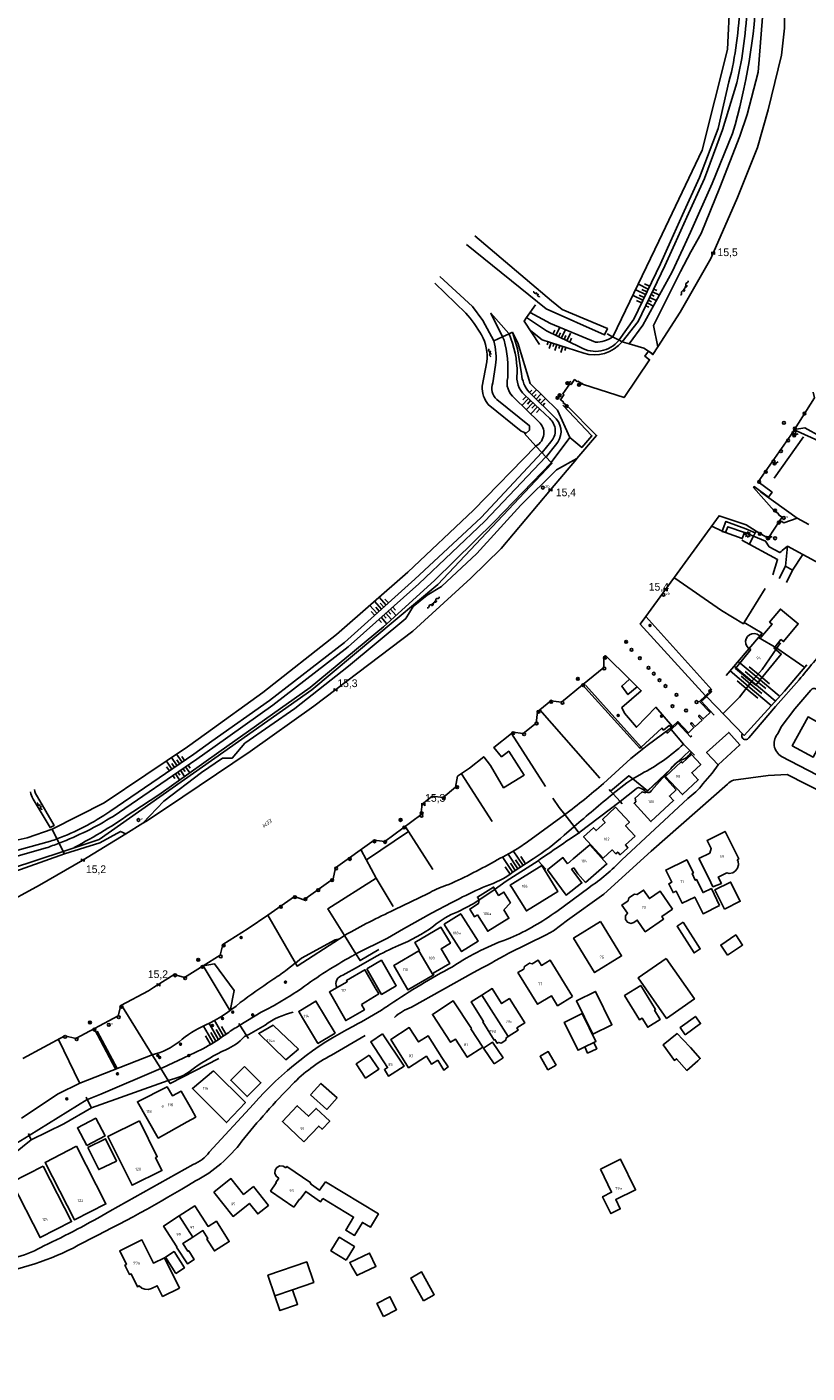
# Model space of a CAD drawing. Header units: millimetres. Extents: x 149344 to 154519, y 463794 to 476271.
# Tile 65 of 70: x 150742 to 150994, y 473775 to 474211. Entities that reach past the tile are written whole.
import ezdxf

# ---------------------------------------------------------------- set-up
doc = ezdxf.new("R2010")
doc.units = ezdxf.units.MM
doc.header["$LTSCALE"] = 4
doc.layers.get('0').update_dxf_attribs({"color": 252, "linetype": 'CONTINUOUS'})
for name, color, linetype in [('Gebouw', 252, 'CONTINUOUS'), ('Huisnummer', 252, 'CONTINUOUS'), ('Kilometrering', 252, 'CONTINUOUS'), ('symbool talud', 252, 'CONTINUOUS'), ('symbool water', 252, 'CONTINUOUS'), ('Topografie', 252, 'CONTINUOUS'), ('Waternaam', 252, 'CONTINUOUS')]:
    doc.layers.add(name, color=color, linetype=linetype)
doc.styles.add('ISO', font='ISO')
doc.styles.add('rtw_iso', font='iso-rtw.shx')

# ---------------------------------------------------------------- blocks, each defined once
blk = doc.blocks.new('nietgedefinieerd')
at = {"color": 0}
blk.add_circle((0, 0), 0.45, dxfattribs=at)
at = {"style": 'ISO'}
blk.add_attdef('88', (0.6, 0), '', height=0.9, dxfattribs=at)
blk = doc.blocks.new('water6')
at = {"linetype": 'Continuous'}
for centre, start, end in [((0.16, 1.47), 129.7446, 230.2554), ((-0.47, 2.22), 309.7446, 50.2554), ((-0.47, 0.72), 309.7446, 50.2554), ((0.49, 0), 129.7446, 230.2554), ((-0.14, 0.75), 309.7446, 50.2554), ((0.16, -1.51), 129.7446, 230.2554), ((-0.47, -0.76), 309.7446, 50.2554), ((-0.47, -2.26), 309.7446, 50.2554), ((-0.14, -0.75), 309.7446, 50.2554)]:
    blk.add_arc(centre, 0.488, start, end, dxfattribs=at)
blk = doc.blocks.new('talud')
for p, q in [((0, 0.75), (0.5, 0.75)), ((0, 0.5), (1, 0.5)), ((0, 0.25), (0.5, 0.25)), ((0, 0), (1, 0)), ((0, -0.25), (0.5, -0.25)), ((0, -0.5), (1, -0.5)), ((0, -0.75), (0.5, -0.75))]:
    blk.add_line(p, q)
blk = doc.blocks.new('water4')
at = {"linetype": 'Continuous'}
for centre, start, end in [((-0.01, 0.75), 129.7446, 230.2554), ((-0.32, 1.12), 309.7446, 50.2554), ((-0.32, 0.37), 309.7446, 50.2554), ((0.32, 0.01), 129.7446, 230.2554), ((0, 0.38), 309.7446, 50.2554), ((-0.01, -0.74), 129.7446, 230.2554), ((-0.32, -0.37), 309.7446, 50.2554), ((-0.32, -1.12), 309.7446, 50.2554), ((0, -0.37), 309.7446, 50.2554)]:
    blk.add_arc(centre, 0.244, start, end, dxfattribs=at)
blk = doc.blocks.new('paal')
for radius in [0.45, 0.2]:
    blk.add_circle((0, 0), radius)
blk = doc.blocks.new('lichtmast')
for p, q in [((-0.6, 0), (-1, 0)), ((-0.71, 0.71), (-0.42, 0.42)), ((0, 0.6), (0, 1)), ((0.42, 0.42), (0.71, 0.71)), ((0.6, 0), (1, 0)), ((-0.42, -0.42), (-0.71, -0.71)), ((0, -0.6), (0, -1)), ((0.42, -0.42), (0.71, -0.71))]:
    blk.add_line(p, q)
blk.add_circle((0, 0), 0.6)
blk = doc.blocks.new('kilometerpaal')
for p, q in [((-0.44, 0.44), (0.44, -0.44)), ((-0.44, -0.44), (-0.44, 0.44)), ((0.44, 0.44), (-0.44, -0.44)), ((0.44, -0.44), (0.44, 0.44))]:
    blk.add_line(p, q)
at = {"style": 'rtw_iso'}
blk.add_attdef('KILOMETERPAAL', (0.59, 0.87), '', height=2.5, dxfattribs=at)
blk = doc.blocks.new('boom')
for radius in [0.315, 0.225, 0.135]:
    blk.add_circle((0, 0), radius)
blk = doc.blocks.new('verklikker')
at = {"color": 0}
blk.add_circle((0, 0), 0.45, dxfattribs=at)
at = {"style": 'ISO'}
blk.add_attdef('VERKLIKKER', (0.7, 0), '', height=0.9, dxfattribs=at)
blk = doc.blocks.new('zinkerbord')
at = {"color": 0}
blk.add_circle((0, 0), 0.45, dxfattribs=at)
at = {"style": 'ISO'}
blk.add_attdef('ZINKERBORD', (0.7, 0), '', height=0.9, dxfattribs=at)
blk = doc.blocks.new('aanduidingsbord')
for p, q in [((-0.81, -0.33), (0, 0)), ((-1.45, -0.5), (-1.01, -0.5))]:
    blk.add_line(p, q)
at = {"color": 0}
blk.add_circle((-1.23, -0.5), 0.45, dxfattribs=at)

msp = doc.modelspace()

# ---------------------------------------------------------------- linework, layer by layer
at = {"layer": 'Gebouw'}
for points in [[(150968.1, 474047.15), (150968.82, 474049.08), (150974.17, 474047.15), (150973.48, 474045.22), (150968.1, 474047.15)], [(150979.62, 474000), (150986.1, 474007.85), (150983.76, 474009.74), (150986.02, 474012.56), (150986.84, 474011.9), (150991.62, 474017.68), (150985.84, 474022.44), (150982.35, 474018.2), (150983.13, 474017.55), (150979.53, 474013.21)], [(150976.26, 474009.31), (150971.27, 474003.24), (150975.2, 474000)], [(150975.2, 474000), (150977.83, 473997.83), (150979.62, 474000)], [(151000, 473975.94), (150997.82, 473977.14), (150996.38, 473974.51), (150989.68, 473978.18), (150994.8, 473987.51), (151000, 473984.67)], [(150950.24, 473966.55), (150948.66, 473968.24), (150953.78, 473973.04), (150954.13, 473972.67), (150957.06, 473975.41), (150960.07, 473972.19), (150957.16, 473969.47), (150959.27, 473967.22), (150954.13, 473962.41), (150950.24, 473966.55)], [(150952.15, 473963.96), (150949.95, 473961.94), (150951.29, 473960.46), (150943.93, 473953.68), (150938.51, 473959.59), (150939.05, 473960.07), (150938.82, 473961.28), (150941.07, 473963.34), (150942.23, 473962.99), (150948.09, 473968.38), (150952.15, 473963.96)], [(150938.8, 473948.96), (150935.71, 473946.12), (150936.52, 473945.23), (150934, 473942.93), (150933.21, 473943.82), (150932.59, 473943.27), (150931.44, 473944.53), (150928.48, 473941.84), (150922.15, 473948.75), (150925.35, 473951.7), (150926.22, 473950.74), (150929.15, 473953.42), (150928.31, 473954.37), (150932.52, 473958.3), (150936.99, 473953.43), (150935.74, 473952.28), (150938.8, 473948.96)], [(150971.83, 473941.32), (150972.38, 473941.6), (150967.91, 473950.49), (150962.14, 473947.58), (150963.46, 473944.95), (150963.02, 473943.5), (150959.46, 473941.7), (150962.66, 473935.35)], [(150916.96, 473940.04), (150915.47, 473942.03), (150910.53, 473938.04), (150916.49, 473929.89), (150921.61, 473933.83), (150918.31, 473938.24)], [(150922.76, 473933.96), (150929.7, 473940), (150924.16, 473946.15), (150918.81, 473941.61)], [(150908.65, 473939.47), (150898.45, 473933.14), (150898.92, 473932.38), (150903.67, 473924.77), (150913.86, 473931.1), (150909.49, 473938.11), (150908.65, 473939.47)], [(150918.81, 473941.61), (150916.96, 473940.04)], [(150919, 473938.72), (150918.31, 473938.24)], [(150919, 473938.72), (150920.34, 473936.78), (150922.76, 473933.96)], [(150966.18, 473926.54), (150963.49, 473932.02), (150960.8, 473930.7), (150958.71, 473934.92), (150958.29, 473934.71), (150957.26, 473936.83), (150957.67, 473937.04), (150955.54, 473941.34), (150948.77, 473937.99), (150950.69, 473934.04), (150949.71, 473933.56), (150951.12, 473930.69), (150952.1, 473931.17), (150954.06, 473927.23), (150958.14, 473929.25), (150960.82, 473923.87), (150966.18, 473926.54)], [(150962.66, 473935.35), (150964, 473932.6), (150966.75, 473933.66), (150965.7, 473935.71), (150968.46, 473937.12), (150969.3, 473936.89), (150970.41, 473937.12), (150971.35, 473937.76), (150971.96, 473938.57), (150972.23, 473939.68), (150972.12, 473940.82), (150971.83, 473941.32)], [(150967.74, 473925.29), (150972.86, 473927.88), (150969.7, 473934.12), (150964.59, 473931.54), (150967.74, 473925.29)], [(150896.36, 473925.08), (150898.52, 473927.4), (150896.38, 473930.85), (150894.68, 473929.8), (150893.04, 473932.47), (150887.85, 473929.26), (150888.42, 473928.34), (150888.18, 473927.13), (150885.33, 473925.37), (150886.88, 473922.86), (150887.91, 473923.5)], [(150950.92, 473925.33), (150946.9, 473931.16), (150943.45, 473928.77), (150941.57, 473931.49), (150939.49, 473930.05), (150938.6, 473930.21), (150936.79, 473928.95), (150936.6, 473928.08), (150934.58, 473926.64), (150936.42, 473923.99), (150935.76, 473923.16), (150935.73, 473922.03), (150936.36, 473921.11), (150937.4, 473920.74), (150938.43, 473921.04), (150939.51, 473921.78), (150942.12, 473918.01), (150948.04, 473922.12), (150947.47, 473922.94), (150950.92, 473925.33)], [(150896.36, 473925.08), (150898.01, 473922.41), (150891.19, 473918.2), (150887.91, 473923.5)], [(150882.57, 473923.6), (150888.03, 473914.98), (150882.7, 473911.61), (150877.55, 473919.75), (150877.09, 473920.47), (150882.42, 473923.84), (150882.57, 473923.6)], [(150927.62, 473921.32), (150918.91, 473915.96), (150925.74, 473904.84), (150934.46, 473910.2), (150927.62, 473921.32)], [(150954.43, 473921.1), (150952.42, 473919.83), (150957.91, 473911.2), (150959.92, 473912.47), (150954.43, 473921.1)], [(150873.77, 473904.12), (150873.5, 473904.58), (150878.95, 473907.8), (150876.15, 473912.55), (150879.1, 473914.29), (150876.03, 473919.5), (150867.59, 473914.52), (150869.13, 473911.91)], [(150968.72, 473910.43), (150973.61, 473913.74), (150971.41, 473917.01), (150966.51, 473913.7), (150968.72, 473910.43)], [(150868.93, 473911.8), (150860.75, 473907.07), (150865.35, 473899.2), (150873.53, 473903.98)], [(150869.13, 473911.91), (150868.93, 473911.8)], [(150868.93, 473911.8), (150873.53, 473903.98)], [(150852.05, 473906.04), (150856.8, 473908.82), (150857.67, 473907.32), (150861.58, 473900.54), (150856.83, 473897.77), (150852.05, 473906.04)], [(150918.6, 473897.11), (150913.75, 473894.11), (150911.76, 473897.33), (150907.29, 473894.57), (150900.95, 473904.82), (150902.82, 473905.97), (150903.03, 473906.83), (150904.73, 473907.89), (150905.59, 473907.69), (150907.46, 473908.84), (150908.52, 473907.12), (150911.34, 473908.86), (150918.6, 473897.11)], [(150948.83, 473909.42), (150958.01, 473896.31), (150949, 473890), (150939.82, 473903.11), (150948.83, 473909.42)], [(150850.33, 473894.47), (150851.31, 473892.77), (150845.27, 473889.31), (150839.97, 473898.56), (150845.75, 473901.87), (150845.51, 473902.3), (150851.46, 473905.71), (150854.78, 473899.92)], [(150873.53, 473903.98), (150873.77, 473904.12)], [(150850.33, 473894.47), (150855.94, 473897.95), (150854.78, 473899.92)], [(150889.23, 473897.51), (150892.62, 473899.63), (150895.65, 473894.79), (150898.2, 473896.39), (150903.13, 473888.52), (150900.59, 473886.92), (150901.05, 473886.19), (150897.74, 473884.12)], [(150925.17, 473884.88), (150931.35, 473887.94), (150926.02, 473898.7), (150919.83, 473895.63), (150925.17, 473884.88)], [(150940.72, 473900.62), (150935.43, 473897.35), (150940.24, 473889.56), (150941.11, 473890.09), (150942.93, 473887.15), (150946.99, 473889.65), (150945.11, 473892.69), (150945.48, 473892.92), (150940.72, 473900.62)], [(150830.18, 473892.02), (150831.6, 473889.66), (150836.13, 473882.11), (150836.24, 473881.92), (150841.8, 473885.25), (150835.61, 473895.61), (150830.04, 473892.27), (150830.18, 473892.02)], [(150885.7, 473886.61), (150885.88, 473886.73), (150879.96, 473895.7), (150873.26, 473891.28), (150879.15, 473882.28), (150880.73, 473883.31), (150884.56, 473877.45), (150889.58, 473880.72), (150885.7, 473886.61)], [(150897.74, 473884.12), (150897.66, 473884.06), (150897.15, 473883.74), (150896.98, 473882.9), (150895.54, 473882), (150894.71, 473882.21), (150894.26, 473881.93), (150893.5, 473883.13), (150893.24, 473882.97), (150889.54, 473888.88), (150889.8, 473889.04), (150885.83, 473895.37), (150889.23, 473897.51)], [(150897.74, 473884.12), (150889.23, 473897.51)], [(150925.45, 473882.2), (150926.18, 473882.56), (150921.73, 473891.56), (150915.92, 473888.68), (150920.38, 473879.69), (150922.53, 473880.75)], [(150955.05, 473884.71), (150960.02, 473888.33), (150958.35, 473890.62), (150953.38, 473887), (150955.05, 473884.71)], [(150824.12, 473885.54), (150821.76, 473887.76), (150817.11, 473885.14), (150825.87, 473876.61), (150829.94, 473880.07), (150824.12, 473885.54)], [(150876.35, 473877.38), (150871.86, 473884.36), (150868.78, 473882.41), (150865.8, 473887.04), (150859.79, 473883.15), (150865.59, 473874.04), (150871.36, 473877.74), (150872.98, 473875.22), (150875.01, 473876.52)], [(150857.17, 473884.96), (150853.32, 473882.45), (150858.78, 473874.08), (150857.76, 473873.42), (150859.04, 473871.32), (150864.09, 473874.5), (150857.17, 473884.96)], [(150893.24, 473875.33), (150896.12, 473877.27), (150892.72, 473882.29), (150889.84, 473880.34), (150893.24, 473875.33)], [(150925.45, 473882.2), (150926.42, 473880.2), (150923.48, 473878.78), (150922.53, 473880.75)], [(150922.53, 473880.75), (150925.45, 473882.2)], [(150959.1, 473876.25), (150959.92, 473876.97), (150956.7, 473880.62), (150954.27, 473883.17), (150952.45, 473885.1), (150947.87, 473881.42), (150951.53, 473876.41), (150952.2, 473876.96), (150955.57, 473873.15), (150959.1, 473876.25)], [(150852.85, 473878.09), (150848.62, 473875.28), (150851.67, 473870.7), (150855.9, 473873.52), (150852.85, 473878.09)], [(150875.01, 473876.52), (150876.92, 473873.28), (150878.32, 473874.32), (150876.35, 473877.38)], [(150913.25, 473874.89), (150910.75, 473879.27), (150908.1, 473877.77), (150910.61, 473873.39), (150913.25, 473874.89)], [(150802.49, 473873.04), (150795.66, 473867.34), (150806.73, 473856.31), (150812.8, 473862.82), (150802.49, 473873.04)], [(150812.48, 473874.46), (150808.03, 473869.97), (150813.36, 473864.69), (150817.8, 473869.18), (150812.48, 473874.46)], [(150833.87, 473865.25), (150833.98, 473865.37), (150837.22, 473868.96), (150842.44, 473864.28), (150839.09, 473860.56), (150833.87, 473865.25)], [(150795.32, 473860.6), (150792.04, 473866.4), (150789.17, 473864.97), (150787.53, 473867.84), (150777.88, 473863.02), (150784.58, 473851.29), (150793.98, 473856.53)], [(150795.32, 473860.6), (150796.74, 473858.07), (150793.98, 473856.53)], [(150831.69, 473850.04), (150824.74, 473856.59), (150829.55, 473861.75), (150833.24, 473858.32), (150835.64, 473860.86), (150840.05, 473856.7), (150837.61, 473854.12), (150836.5, 473855.17), (150831.69, 473850.04)], [(150761.5, 473848.83), (150767.41, 473851.95), (150764.38, 473857.69), (150758.47, 473854.57), (150761.5, 473848.83)], [(150778.57, 473856.84), (150768.34, 473851.8), (150776.12, 473836), (150785.77, 473840.74), (150783.73, 473844.95), (150784.28, 473845.22), (150778.57, 473856.84)], [(150761.88, 473848.26), (150767.59, 473851.04), (150771.09, 473843.85), (150765.37, 473841.08), (150761.88, 473848.26)], [(150758.12, 473848.7), (150748.01, 473843.42), (150757.55, 473824.78), (150767.66, 473829.95), (150758.12, 473848.7)], [(150747.4, 473842.22), (150737.26, 473836.97), (150746.41, 473819.09), (150756.56, 473824.28), (150747.4, 473842.22)], [(150823.63, 473838.33), (150822.71, 473838.94), (150822.3, 473839.89), (150822.43, 473840.94), (150823.01, 473841.79), (150823.93, 473842.26), (150824.99, 473842.21), (150825.88, 473841.6)], [(150834, 473836.74), (150826.22, 473842.09), (150825.88, 473841.6)], [(150927.61, 473841.21), (150934.15, 473844.4), (150938.97, 473834.51), (150932.55, 473831.38), (150934.04, 473828.33), (150930.99, 473826.84), (150928.32, 473832.31), (150931.25, 473833.73), (150927.61, 473841.21)], [(150802.57, 473833.77), (150808.08, 473838.17), (150812.18, 473833.04), (150815.39, 473835.6), (150820.26, 473829.51), (150816.81, 473826.75), (150814.09, 473830.15), (150808.82, 473825.94), (150802.57, 473833.77)], [(150823.63, 473838.33), (150822.66, 473836.92), (150822.78, 473836.83), (150820.93, 473834.12), (150828.45, 473828.93)], [(150837.85, 473831.69), (150837.07, 473830.61), (150832.3, 473834.04), (150830.45, 473831.46), (150830.33, 473831.54), (150828.45, 473828.93)], [(150834, 473836.74), (150833.81, 473836.48), (150836.72, 473834.39), (150838.7, 473837.14)], [(150838.7, 473837.14), (150855.8, 473826.72), (150853.2, 473822.42), (150850.62, 473823.98), (150848.08, 473819.76), (150845.24, 473821.47), (150847.79, 473825.69), (150837.85, 473831.69)], [(150795.78, 473819.25), (150799.07, 473821.35), (150800.68, 473818.83), (150800.31, 473818.59), (150802.76, 473814.75), (150807.55, 473817.8), (150803.4, 473824.38), (150800.74, 473822.7), (150796.45, 473829.34), (150791.38, 473826.08)], [(150791.38, 473826.08), (150786.31, 473822.81), (150790.64, 473816.08), (150790.52, 473816.01), (150794.02, 473810.59), (150796.25, 473812.03), (150794.47, 473814.82), (150794.21, 473814.65), (150792.58, 473817.21), (150795.78, 473819.25)], [(150795.78, 473819.25), (150791.38, 473826.08)], [(150791.46, 473802.75), (150786.61, 473812.58), (150783.03, 473810.81), (150779.32, 473818.34), (150772.15, 473814.81), (150774.32, 473810.41), (150773.81, 473810.16), (150775.3, 473807.15), (150775.8, 473807.4), (150777.89, 473803.18), (150778.46, 473803.46), (150779.25, 473802.69), (150780.29, 473802.34), (150781.37, 473802.27), (150782.42, 473802.6), (150784.29, 473803.52), (150785.99, 473800.05), (150791.46, 473802.75)], [(150845.38, 473811.77), (150848.05, 473816.16), (150843.14, 473819.16), (150840.46, 473814.77), (150845.38, 473811.77)], [(150790.26, 473807.48), (150793.06, 473809.25), (150789.72, 473814.54), (150786.92, 473812.77), (150790.26, 473807.48)], [(150847.26, 473809.76), (150848.93, 473806.84), (150849.23, 473806.98), (150855.01, 473809.76), (150852.95, 473814.06), (150846.56, 473810.98), (150847.26, 473809.76)], [(150822.31, 473800.26), (150820.05, 473806.9), (150832.65, 473811.2), (150834.91, 473804.56), (150828.06, 473802.22)], [(150870.34, 473798.64), (150873.87, 473800.6), (150869.78, 473807.96), (150866.25, 473805.99), (150870.34, 473798.64)], [(150828.06, 473802.22), (150829.69, 473797.45), (150823.94, 473795.48), (150822.31, 473800.26)], [(150822.31, 473800.26), (150828.06, 473802.22)], [(150857.51, 473793.58), (150861.7, 473795.75), (150859.52, 473799.94), (150855.33, 473797.77), (150857.51, 473793.58)]]:
    msp.add_lwpolyline(points, dxfattribs=at)
msp.add_arc((150977.24, 474011.81), 2.68, 31.3768, 248.493, dxfattribs=at)
at = {"layer": 'Topografie'}
for p, q in [((150988.09, 474042.81), (150987.49, 474036.28)), ((150989.79, 474035.01), (150993.09, 474040.1)), ((150987.49, 474036.28), (150985.42, 474032.34)), ((150987.49, 474036.28), (150989.79, 474035.01)), ((150987.75, 474031.02), (150989.79, 474035.01))]:
    msp.add_line(p, q, dxfattribs=at)
for points in [[(150951.62, 474330.39, -0.000189), (150951.63, 474330.36), (150957.85, 474308.94), (150969.99, 474266.9), (150972.78, 474255), (150972.62, 474218.36, -0.060436), (150969.2, 474193.02), (150965.65, 474177.9), (150959.61, 474162.01), (150954.12, 474149.93), (150950.23, 474141.3), (150947.01, 474134.16), (150938.44, 474116.24), (150933.7, 474109.54, -0.002438), (150933.64, 474109.46)], [(150953.73, 474331.17, -0.000419), (150953.75, 474331.1), (150956.95, 474320.38), (150960.08, 474309.25), (150972.37, 474267.12), (150975.23, 474254.26), (150975.05, 474218.31, -0.051638), (150971.69, 474192.64), (150967.09, 474177.43), (150961.23, 474161.77), (150955.56, 474149.18), (150951.68, 474140.57), (150948.48, 474133.47), (150939.85, 474115.47), (150934.64, 474108.93)], [(150955.92, 474331.98, -0.001323), (150955.98, 474331.79), (150959.27, 474321.53), (150962.37, 474309.78), (150974.43, 474267.76), (150977.85, 474251.7), (150978.19, 474223.5, -0.061093), (150970.36, 474176.24), (150963.8, 474160.09), (150956.72, 474144.34), (150954.36, 474139.23), (150950.77, 474131.49), (150941.35, 474114.25), (150936.93, 474108.26)], [(150874.1, 474127.89), (150884.05, 474118.21, -0.047307), (150889.15, 474111.1, -0.161544), (150890.85, 474102.44), (150889.39, 474094.52, 0.185429), (150891.35, 474088.56), (150902.01, 474079.95), (150903.64, 474079.39), (150904.71, 474080.36), (150904.63, 474081.74), (150894.1, 474090.23, -0.299358), (150892.79, 474095.58), (150893.66, 474101.3, 0.112605), (150893.11, 474109.18), (150889.56, 474115.75), (150886.24, 474120.28), (150875.69, 474129.99)], [(150895.94, 474110.49), (150892.19, 474118.15), (150898.03, 474111.58, -0.000818), (150898.07, 474111.48)], [(150933.64, 474109.46, -0.369972), (150921.1, 474107.13), (150910.16, 474112.41), (150903.74, 474116.71)], [(150931.57, 474110.55, -0.171383), (150926, 474108.76), (150911.43, 474114.81), (150904.93, 474118.39)], [(150899.15, 474111.99), (150900.79, 474106.63), (150902.1, 474098.52, 0.158009), (150904.56, 474092.57), (150913.32, 474084.01, -0.396736), (150913.08, 474075.48), (150910.15, 474071.82), (150909.98, 474071.64)], [(150934.64, 474108.93), (150934.63, 474108.93, -0.307268), (150922.2, 474105.21), (150908.81, 474109.55), (150905.16, 474112.48)], [(150906.76, 474075.12), (150906.87, 474075.23, 0.512244), (150907.7, 474083), (150899.87, 474090.68, -0.302946), (150897.62, 474097.34, 0.080932), (150896.45, 474109.45), (150895.94, 474110.49)], [(150898.07, 474111.48, -0.10228), (150900.68, 474098.76, 0.252728), (150903.14, 474091.68), (150911.2, 474084.06, -0.433708), (150911.54, 474076.54), (150908.74, 474073.11), (150908.68, 474073.05)], [(150931.75, 474110.69, -0.006545), (150931.57, 474110.55)], [(150908.68, 474073.05), (150889.09, 474052.08), (150867.59, 474032.08), (150844.86, 474011.61), (150820.54, 473992.88), (150801.96, 473979.64), (150796.14, 473975.49), (150768.98, 473956.93, -0.059391), (150751.83, 473948.08)], [(150909.98, 474071.64), (150890.28, 474050.85), (150868.85, 474030.59), (150846.01, 474010.25), (150821.67, 473991.33), (150802.99, 473978.08), (150797.03, 473973.86), (150769.99, 473955.36, -0.046525), (150752.53, 473946.67)], [(150911.68, 474069.8), (150911.67, 474069.78), (150893.31, 474050.78), (150873.98, 474031.66), (150857.42, 474016.73), (150833.69, 473997.07), (150804.24, 473976.18), (150784.75, 473962.36), (150776.38, 473956.85, -0.033728), (150757.45, 473945.33)], [(150973.53, 473982.07, 1.019643), (150975.59, 473980.8), (150984.26, 473990.9), (150991.93, 473999.52, -0.027238), (151001.38, 474010.51, -0.002404), (151004.86, 474014.17), (151010.82, 474022.4, 0.439339), (151009.05, 474030.83), (151002.05, 474034.79), (150998.26, 474036.79), (150998.47, 474037.19), (150993.09, 474040.1)], [(150961.6, 473994.38), (150959.64, 473992.54), (150963.08, 473988.96), (150962.74, 473988.64), (150960.9, 473986.88), (150959.82, 473987.99, 0.958832), (150959.49, 473987.6), (150960.48, 473986.52), (150958.3, 473984.46), (150957.27, 473985.56, 0.990481), (150956.9, 473985.19), (150957.88, 473984.08), (150956.08, 473982.42), (150952.67, 473986.03), (150950.94, 473984.43)], [(150997.66, 473996.16, 0.550852), (150995.68, 473996.19), (150990.5, 473990.11), (150986.11, 473984.31), (150985.09, 473982.31, 0.479088), (150986.22, 473974.7), (151009.25, 473962.78, -0.079053), (151014.25, 473959.92, 0.005332), (151028.25, 473952.67, -0.005332)], [(150916.07, 473955.91, 0.014653), (150928.62, 473965.96), (150937.43, 473974.04), (150940.06, 473976.17), (150942.75, 473978.26), (150950.16, 473983.77), (150950.19, 473983.74)], [(150954.48, 473978.77, -0.069883), (150940.89, 473969.14), (150938.14, 473967.45)], [(150952.76, 473973.06, -0.024567), (150953.44, 473973.42, 0.177398), (150957.02, 473976.11), (150954.48, 473978.77)], [(150950.35, 473970.76, -0.107501), (150952.76, 473973.06)], [(150730.07, 473811.27, 0.118269), (150747.62, 473816.42, 0.024348), (150768.93, 473827.66), (150795.94, 473842.77, 0.143171), (150801.12, 473846.69), (150815.4, 473862.2, -0.097249), (150847.75, 473887.49, 0.02238), (150858.01, 473893.48, 0.003454), (150859.55, 473894.48, -0.029509), (150879.77, 473906.68, -0.062367), (150898.49, 473916.01, 0.055445), (150913.48, 473924.62), (150923.83, 473932.28, 0.054618), (150934.55, 473941.32), (150955.87, 473961.13, 0.078223), (150960.73, 473965.85), (150963.81, 473969.38), (150965.7, 473972.02)], [(151024.73, 473950.42), (151006.93, 473959.3), (150987.98, 473968.91), (150981.86, 473968.55), (150970.65, 473967.08, 0.096276), (150968.72, 473965.79), (150944.03, 473944.11), (150928.76, 473930.23), (150917.02, 473921.75), (150912.41, 473918.3), (150910.12, 473916.99), (150897.94, 473911.06, -0.008692), (150886.53, 473904.85), (150866.5, 473893.64, 0.097787), (150860.99, 473890.32, -0.097787)], [(150933.98, 473960.14), (150934.01, 473960.16), (150939.19, 473964.28, -0.261352), (150940.24, 473964.64, -0.153455), (150942.36, 473963.21, 0.413028), (150944.18, 473963.71), (150950.17, 473970.48, -0.010558), (150950.35, 473970.76)], [(150743.24, 473963.29, 0.058379), (150744.11, 473960.97), (150749.6, 473951.74), (150750.9, 473952.38), (150745.55, 473961.66, -0.084723), (150744.55, 473964)], [(150938.14, 473967.45), (150936.21, 473966.26), (150931.79, 473962.75, 0.000037), (150931.7, 473962.67)], [(150931.7, 473962.67, 0.004851), (150919.08, 473952.04)], [(150844.84, 473916.81), (150845, 473916.92, -0.02151), (150860.89, 473925.08), (150871.85, 473930.4, -0.048843), (150877.52, 473932.95, 0.026985), (150885.61, 473936.66, 0.011389), (150900.91, 473945), (150904.06, 473947.12), (150916.02, 473955.87, 0.000057), (150916.07, 473955.91)], [(150601.68, 473888.85), (150623.53, 473894.58), (150643.22, 473900.42), (150660.92, 473906.85), (150678.98, 473914.62), (150696.42, 473922.76), (150707.7, 473934.44, -0.089824), (150719.57, 473941.83), (150729.51, 473945.63), (150742.24, 473948.36), (150750.25, 473951.24)], [(150919.08, 473952.04, 0.000039), (150918.98, 473951.95), (150915.87, 473949.23, -0.036415), (150905.85, 473941.59), (150899.39, 473937.37, -0.086368), (150890.56, 473932.78, 0.023051), (150881.97, 473928.72), (150879.54, 473927.52), (150872.95, 473924.07), (150863.97, 473919), (150858.78, 473915.98), (150848.55, 473910.83)], [(150751.83, 473948.08, -0.006683), (150749.78, 473947.35), (150728.5, 473941.46, 0.109509), (150709.09, 473930.78), (150699.96, 473921.58), (150693.63, 473917.82), (150676.44, 473910.22), (150648.14, 473898.98), (150632.34, 473893.63), (150610.8, 473887.71), (150602.77, 473885.57)], [(150752.53, 473946.67, -0.010642), (150748.33, 473945.15), (150729.04, 473939.7, 0.124304), (150710.24, 473929.54), (150698.6, 473918.53), (150677.46, 473908.89), (150648.72, 473897.27), (150633.21, 473892.28), (150611.13, 473886.23), (150603.37, 473883.77)], [(150907.44, 473941.02, 0.00002), (150920.57, 473949.97), (150920.65, 473950.03)], [(150842.36, 473900.03, -0.488425), (150844.32, 473903.94), (150849.34, 473906.78), (150854.49, 473909.69, -0.030649), (150862.34, 473913.56, 0.058544), (150873.64, 473919.83, -0.08319), (150881.46, 473924.48), (150886.65, 473927.22), (150893.24, 473931.57), (150897.09, 473934.38), (150907.44, 473941.02)], [(150782.68, 473878.21), (150782.99, 473878.33, 0.111947), (150791.36, 473882.45, -0.073471), (150799.83, 473887.79, 0.072041), (150811.06, 473895.09, -0.007863), (150821.39, 473902.36, 0.002138), (150825.92, 473905.5), (150828.93, 473907.86), (150828.95, 473907.87)], [(150848.55, 473910.83), (150848.4, 473910.75, 0.002318), (150847.18, 473910.08, 0.032246), (150830.93, 473899.67, -0.031937), (150817.92, 473892), (150810.99, 473887.78)], [(150813.15, 473884.42, 0.008993), (150819.14, 473887.84, -0.098045), (150828.23, 473892.01)], [(150810.99, 473887.78), (150809.87, 473887.1, 0.025234), (150805.94, 473884.44, -0.02437), (150799.06, 473880.18), (150794.48, 473877.95), (150785.93, 473874.01), (150785.42, 473873.8)], [(150619.59, 473775.24, -0.919515), (150619.57, 473778.54, -0.029876), (150700.07, 473800.92), (150731.67, 473807.4, 0.088553), (150760.43, 473817.52, 0.02127), (150796.63, 473837.39, 0.115107), (150811.61, 473850.23, -0.023723), (150827.97, 473868.66, -0.077815), (150840.64, 473878.13), (150851.56, 473884.47)], [(150787.86, 473869.87), (150788.94, 473870.25, 0.129953), (150796.3, 473873.98, -0.048226), (150806.45, 473879.86, 0.113078), (150812.35, 473883.99, 0.001191), (150813.15, 473884.42)], [(150742.89, 473852.1), (150742.87, 473852.09), (150740.09, 473850.42, 0.053948), (150728.42, 473842.15, 0.024453), (150715.23, 473830.24, 0.023767), (150710.97, 473826.66, 0.036808), (150706.24, 473822.86, -0.115814), (150701.89, 473820.4), (150699.99, 473819.87), (150696.05, 473818.59), (150690.77, 473816.87), (150685.15, 473815.73), (150680.75, 473815.39), (150679.56, 473815), (150673.95, 473813.92), (150667.79, 473813.27, -0.038744), (150651.16, 473809.57, 0.084153), (150628.61, 473803.13), (150620.47, 473799.53, -0.030059), (150602.03, 473791.87, 0.058005), (150588.93, 473786.39, 0.020211), (150584.71, 473783.79)]]:
    msp.add_lwpolyline(points, format="xyb", dxfattribs=at)
for points in [[(150978.83, 474292.38), (150975.79, 474291.4), (150973.41, 474289.03), (150972.83, 474286.18), (150977.51, 474267.54), (150980.61, 474248.17), (150981.03, 474226.29), (150978.68, 474196.17), (150975.11, 474182.49), (150972.68, 474175.4), (150966.26, 474158.78), (150960.17, 474143.95), (150956.9, 474137.96), (150953.48, 474131.69), (150944.83, 474114.18), (150946.18, 474107.24)], [(150884.32, 474140.37), (150910.12, 474119.52), (150928.96, 474111.15), (150929.88, 474113.15), (150915.25, 474119.33), (150911.77, 474122.11), (150886.95, 474143.15)], [(150920.24, 474096), (150919.26, 474096.69), (150918.1, 474095.07), (150917.7, 474095.34), (150915.42, 474092.08), (150915.83, 474091.79), (150914.69, 474090.15), (150915.66, 474089.47), (150915.49, 474089.23)], [(150917.68, 474077.91), (150911.68, 474069.8)], [(150750.25, 473951.24), (150767.06, 473959.76), (150794.04, 473977.82), (150800.22, 473982.29), (150818.44, 473995.48), (150842.21, 474014.15), (150865.32, 474034.38), (150886.57, 474054.42), (150906.76, 474075.12)], [(150779.65, 473953.17), (150786.42, 473960.28), (150798.6, 473969.51), (150805.35, 473974.18), (150808.52, 473974.19), (150812.65, 473979), (150828.73, 473990.23), (150846.14, 474003.99), (150864.68, 474019.42), (150867.04, 474023.23), (150871.55, 474026.97), (150876.21, 474029.72), (150887.64, 474040.36), (150901.85, 474056.08), (150913.43, 474067.51), (150920.04, 474071.11)], [(150985.66, 474051.07), (150981.93, 474045.48), (150981.26, 474045.94), (150981.12, 474045.78)], [(150985.33, 474053.25), (150985.2, 474052.92), (150986.36, 474052.15), (150985.66, 474051.07)], [(150985.66, 474051.07), (150986.91, 474050.36), (150991.25, 474051.88)], [(150991.25, 474051.88), (150994.98, 474049.84)], [(150968.1, 474047.15), (150966.95, 474047.55), (150967.01, 474047.68)], [(150967.01, 474047.68), (150968.2, 474050.78), (150974.67, 474048.38), (150977.71, 474047.1)], [(150974.17, 474047.15), (150977.1, 474045.96)], [(150977.1, 474045.96), (150981.01, 474044.37), (150982.17, 474042.6), (150985.66, 474040.72), (150986.11, 474041.1), (150986.43, 474041.39), (150988.09, 474042.81)], [(150993.09, 474040.1), (150988.09, 474042.81)], [(150967.42, 473988.73), (150972.56, 473993.94), (150976.6, 473999.12), (150979.98, 474002.87), (150984.64, 474009.75)], [(150984.64, 474009.75), (150985.85, 474011.49)], [(150939.54, 473997.27), (150936.53, 473994.76), (150934.49, 473997.52), (150936.98, 473999.8)], [(150961.66, 473994.44), (150961.6, 473994.38)], [(150961.93, 473994.17), (150963.57, 473995.7), (150963.33, 473996.01), (150961.66, 473994.44)], [(150964.36, 473988.13), (150960.24, 473992.6), (150961.93, 473994.17)], [(150950.46, 473983.42), (150952.67, 473985.52), (150956.8, 473981.04), (150957.17, 473981.39)], [(150950.19, 473983.74), (150949.03, 473982.67), (150949.3, 473982.32), (150950.46, 473983.42)], [(150950.94, 473984.43), (150950.19, 473983.74)], [(150950.19, 473983.74), (150950.46, 473983.42)], [(150950.46, 473983.42), (150954.48, 473978.77)], [(150920.65, 473950.03), (150933.98, 473960.14)], [(150754.26, 473943.2), (150765.72, 473946.81), (150772.35, 473950.48), (150774.14, 473949.69)], [(150500.11, 473863.41), (150500.1, 473865.06), (150509.44, 473869.34), (150513.11, 473868.57), (150525.87, 473869.77), (150551.62, 473871.29), (150579.43, 473874.81), (150580.6, 473874.96), (150603.95, 473880.51), (150617.49, 473883.61), (150641.43, 473890.47), (150659, 473896.94), (150677.96, 473904.23), (150703.09, 473915.94), (150708.84, 473920.03), (150716.78, 473928.2), (150730.25, 473934.72), (150754.26, 473943.2)], [(150843.2, 473915.76), (150843.42, 473915.81), (150844.84, 473916.81)], [(150828.95, 473907.87), (150830.98, 473909.43), (150841.86, 473915.46), (150843.2, 473915.76)], [(150740.33, 473857.72), (150752.2, 473865.64), (150759.25, 473869.06), (150782.68, 473878.21)], [(150785.42, 473873.8), (150765.99, 473865.53), (150761.69, 473863.76), (150761.65, 473863.74)], [(150762.98, 473861.03), (150787.86, 473869.87)], [(150761.65, 473863.74), (150742.89, 473852.1)]]:
    msp.add_lwpolyline(points, dxfattribs=at)
at = {"layer": 'Topografie', "flags": 128}
for points in [[(150946.18, 474107.24), (150953.37, 474118.49), (150963.37, 474135.84), (150971.94, 474155.58), (150978.46, 474171.81), (150981.88, 474183.92), (150986.17, 474201.64), (150987.14, 474210.34), (150987.11, 474227.89), (150985.99, 474246.71), (150984.54, 474268.3), (150983.59, 474274.27), (150978.83, 474292.38)], [(150931.75, 474110.69), (150946.55, 474141.43), (150960.54, 474170.86), (150968.73, 474203.42), (150971.03, 474250.77)], [(150903.74, 474116.71), (150906.59, 474120.86)], [(150907.93, 474107.98), (150902.94, 474115.55), (150903.74, 474116.71)], [(150899.15, 474111.99), (150898.07, 474111.48)], [(150917.68, 474077.91), (150913.72, 474086.82), (150904.9, 474095.36), (150900.95, 474108.54), (150899.15, 474111.99)], [(150895.94, 474110.49), (150893.11, 474109.18)], [(150898.07, 474111.48), (150895.94, 474110.49)], [(150929.75, 474111.51), (150931.57, 474110.55)], [(150931.57, 474110.55), (150933.64, 474109.46)], [(150933.64, 474109.46), (150934.64, 474108.93)], [(150934.64, 474108.93), (150934.64, 474108.93)], [(150934.64, 474108.93), (150936.93, 474108.26)], [(150936.93, 474108.26), (150941.69, 474106.88), (150944.7, 474104.92)], [(150920.24, 474096), (150920.33, 474096.13), (150922.17, 474095.08), (150935.26, 474090.83), (150943.53, 474103.09), (150941.99, 474104.2), (150943.14, 474105.82), (150944.6, 474104.76), (150946.18, 474107.24)], [(150996.38, 474092.63), (150996.82, 474090.79), (150990.39, 474080.54)], [(150915.47, 474088.37), (150924.86, 474078.52), (150921.57, 474074.71), (150917.68, 474077.91)], [(150920.04, 474071.11), (150926.35, 474078.63), (150916.8, 474088.26), (150915.49, 474089.23)], [(150902.91, 474079.29), (150906.76, 474075.12)], [(150917.68, 474077.91), (150917.68, 474077.91)], [(150917.68, 474077.91), (150917.68, 474077.91)], [(150990.32, 474080.43), (150989.25, 474078.72), (150978.62, 474063.62), (150983.15, 474060.2), (150981.98, 474058.59), (150977.36, 474062.05), (150977.15, 474061.76), (150983.79, 474054.25), (150985.33, 474053.25)], [(150983.83, 474064.8), (150993.34, 474078.12)], [(150990.14, 474080.51), (150990.39, 474080.54)], [(150990.14, 474080.51), (150990.32, 474080.43)], [(150990.39, 474080.54), (150990.32, 474080.43)], [(150990.32, 474080.43), (151002.42, 474074.88)], [(150990.39, 474080.54), (150993.74, 474081.02), (150998.77, 474078.28)], [(150906.76, 474075.12), (150908.68, 474073.05)], [(150908.68, 474073.05), (150909.98, 474071.64)], [(150911.68, 474069.8), (150911.92, 474069.53), (150875.01, 474030.39), (150834.29, 473996.33), (150805.81, 473976.26), (150765.47, 473947.84), (150753.85, 473944.03)], [(150779.65, 473953.17), (150780.58, 473953.75), (150787, 473957.94), (150814.36, 473976.39), (150834.97, 473991.02), (150866.99, 474015.31), (150885.72, 474032.41), (150895.46, 474041.97), (150911.5, 474061), (150919.85, 474070.88), (150920.04, 474071.11)], [(150909.98, 474071.64), (150911.68, 474069.8)], [(150991.25, 474051.88), (150979.35, 474060.36)], [(150942.25, 474020.02), (150966.02, 474052.61), (150974.8, 474049.64), (150978.02, 474047.67)], [(150963.68, 474049.3), (150967.01, 474047.68)], [(150967.01, 474047.68), (150968.1, 474047.15)], [(150977.71, 474047.1), (150977.1, 474045.96)], [(150978.02, 474047.67), (150977.71, 474047.1)], [(150978.02, 474047.67), (150981.12, 474045.78)], [(150973.37, 474044.71), (150984.92, 474038.43), (150983.38, 474033.51)], [(150977.1, 474045.96), (150975.8, 474043.54)], [(150974.14, 474018.08), (150973.89, 474017.67), (150966.74, 474021.91), (150951.64, 474032.46)], [(150980.89, 474029.05), (150974.14, 474018.08)], [(150961.6, 473994.38), (150940.48, 474017.59), (150942.25, 474020.02)], [(150942.25, 474020.02), (150952.96, 474008.19), (150963.68, 473996.34)], [(150974.14, 474018.08), (150979.97, 474014.62), (150978.76, 474013.2)], [(150978.76, 474013.2), (150968.29, 474000.93)], [(150984.64, 474009.75), (150978.76, 474013.2)], [(150921.87, 473997.91), (150928.73, 474003.49), (150928.76, 474006.77), (150929.31, 474007.39), (150936.98, 473999.8)], [(150993.43, 474003.71), (150984.64, 474009.75)], [(150961.93, 473994.17), (150974.15, 473981.54), (150987.14, 473995.84), (150994.39, 474004.41)], [(150936.98, 473999.8), (150939.54, 473997.27)], [(150908.02, 473989.84), (150911.54, 473992.79), (150915, 473992.33), (150921.87, 473997.91)], [(150940.81, 473977.76), (150940.39, 473977.37), (150921.87, 473997.91)], [(150922.85, 473997.68), (150940.81, 473977.76)], [(150939.54, 473997.27), (150940.83, 473996), (150934.53, 473990.57), (150935.44, 473988.79), (150939.27, 473984.19), (150945.58, 473990.64), (150950.94, 473984.43)], [(150961.66, 473994.44), (150961.93, 473994.17)], [(150898.83, 473982.22), (150899.26, 473982.56), (150902.68, 473982.13), (150906.85, 473985.56), (150907.3, 473989.23), (150908.02, 473989.84)], [(150927.38, 473967.72), (150908.02, 473989.84)], [(150820.01, 473923.43), (150828.63, 473929.42), (150831.68, 473928.36), (150841.17, 473935.17), (150841.95, 473938.73), (150854.47, 473947.61), (150857.94, 473947.19), (150869.58, 473955.81), (150870.01, 473959.33), (150873.25, 473961.85), (150876.76, 473961.41), (150880.74, 473964.83), (150881.39, 473968.35), (150885.28, 473971), (150889.86, 473974.65), (150892.01, 473971.86), (150896.32, 473964.6), (150902.9, 473968.7), (150897.99, 473976.4), (150895.66, 473974.63), (150893.17, 473977.68), (150898.83, 473982.22)], [(150909.8, 473965.05), (150898.83, 473982.22)], [(150950.64, 473984.2), (150949.85, 473984.72), (150948.06, 473983.26), (150947.52, 473983.9), (150940.81, 473977.76)], [(150940.81, 473977.76), (150941.22, 473977.31)], [(150950.35, 473970.76), (150951.27, 473971.63), (150952.76, 473973.06)], [(150952.76, 473973.06), (150956.4, 473976.52)], [(150957.02, 473976.11), (150958.02, 473975.12)], [(150892.55, 473953.75), (150882.7, 473969.09)], [(150930.92, 473963.52), (150936.81, 473968.52), (150938.14, 473967.45)], [(150938.14, 473967.45), (150942.88, 473963.64), (150950.35, 473970.76)], [(150930.49, 473964), (150930.92, 473963.52)], [(150916.07, 473955.91), (150914.27, 473958.21), (150912.19, 473961.29)], [(150930.92, 473963.52), (150931.7, 473962.67)], [(150931.7, 473962.67), (150933.98, 473960.14)], [(150933.98, 473960.14), (150934.6, 473959.46)], [(150919.08, 473952.04), (150916.07, 473955.91)], [(150750.25, 473951.24), (150751.83, 473948.08)], [(150774.14, 473949.69), (150779.65, 473953.17)], [(150873.42, 473938.2), (150864.59, 473952.01)], [(150920.65, 473950.03), (150919.08, 473952.04)], [(150500.11, 473863.41), (150505.65, 473863.54), (150519.86, 473864.47), (150546.46, 473867.4), (150561.17, 473869.32), (150579.59, 473872.58), (150581.51, 473872.92), (150600.49, 473877.05), (150619.91, 473881.86), (150640.77, 473887.85), (150658.19, 473893.54), (150673.93, 473899.29), (150695.18, 473907.59), (150714.57, 473916.41), (150733.53, 473926.15), (150746.2, 473933.07), (150760.21, 473941.17), (150774.14, 473949.69)], [(150751.83, 473948.08), (150752.53, 473946.67)], [(150752.53, 473946.67), (150753.85, 473944.03)], [(150865.49, 473950.49), (150852, 473941.3)], [(150920.85, 473949.77), (150920.65, 473950.03)], [(150753.85, 473944.03), (150719.95, 473932.93), (150699.76, 473915.99), (150683.24, 473908.83), (150652.29, 473896.1), (150637.84, 473890.53), (150603.98, 473881.97), (150585.02, 473877.31), (150580.14, 473876.11), (150579.35, 473876.03), (150561.02, 473874.05), (150540.94, 473872.5), (150525.55, 473871.47), (150496.54, 473871.47), (150482.13, 473873.49)], [(150753.85, 473944.03), (150754.26, 473943.2)], [(150850.27, 473944.4), (150855.07, 473935.34)], [(150909.99, 473938.23), (150907.44, 473941.02)], [(150844.84, 473916.81), (150839.48, 473925.47), (150855.07, 473935.34)], [(150855.07, 473935.34), (150860.59, 473926.2)], [(150799.13, 473907), (150804.68, 473910.41), (150805.48, 473913.89), (150813.68, 473919.03), (150820.01, 473923.43)], [(150828.95, 473907.87), (150820.01, 473923.43)], [(150844.84, 473916.81), (150843.2, 473915.76)], [(150844.84, 473916.81), (150848.55, 473910.83)], [(150843.2, 473915.76), (150829.5, 473906.92), (150828.95, 473907.87)], [(150848.55, 473910.83), (150849.88, 473908.69), (150855.95, 473912.29)], [(150799.13, 473907), (150802.85, 473907.63), (150809.15, 473898.99), (150807.81, 473892.49)], [(150740.83, 473877.05), (150754.37, 473884.3), (150757.95, 473883.51), (150771.66, 473890.78), (150772.49, 473894.13), (150781.43, 473898.95), (150783.11, 473900.01), (150789.72, 473904.23), (150793.06, 473903.27), (150799.13, 473907)], [(150799.13, 473907), (150807.81, 473892.49)], [(150772.73, 473894.25), (150782.68, 473878.21)], [(150770.82, 473873.65), (150763.96, 473886.55)], [(150764.84, 473885.84), (150771.28, 473873.78)], [(150810.99, 473887.78), (150810.66, 473888.29)], [(150813.15, 473884.42), (150810.99, 473887.78)], [(150752.3, 473883.18), (150759.14, 473869.16)], [(150813.75, 473883.49), (150813.15, 473884.42)], [(150782.68, 473878.21), (150785.42, 473873.8)], [(150787.86, 473869.87), (150788.46, 473868.89), (150804.19, 473877.01)], [(150785.42, 473873.8), (150787.86, 473869.87)], [(150761.24, 473864.56), (150761.65, 473863.74)], [(150761.65, 473863.74), (150762.98, 473861.03)], [(150762.98, 473861.03), (150754.11, 473855.91), (150743.5, 473850.75)], [(150743.5, 473850.75), (150732.17, 473841.6), (150724.05, 473834.32), (150709.44, 473819.89)], [(150742.59, 473852.76), (150742.89, 473852.1)], [(150742.89, 473852.1), (150743.49, 473850.75), (150743.5, 473850.75)]]:
    msp.add_lwpolyline(points, dxfattribs=at)
at = {"layer": 'Topografie'}
msp.add_lwpolyline([(150965.7, 473972.02), (150972.71, 473978.45), (150969.12, 473982.51), (150961.97, 473976.02)], close=True, dxfattribs=at)
at = {"layer": 'Topografie', "flags": 128}
msp.add_lwpolyline([(150844.84, 473916.81), (150844.84, 473916.82)], close=True, dxfattribs=at)

# ---------------------------------------------------------------- block references
at = {"layer": 'Kilometrering', "linetype": 'Continuous'}
ref = msp.add_blockref('kilometerpaal', (150964.08, 474137.58), dxfattribs=at)
ref.add_attrib('KILOMETERPAAL', '15,5', (150965.51, 474136.62), dxfattribs={"layer": '0', "height": 2.5, "style": 'rtw_iso'})
ref = msp.add_blockref('kilometerpaal', (150911.5, 474061), dxfattribs=at)
ref.add_attrib('KILOMETERPAAL', '15,4', (150913.2, 474058.93), dxfattribs={"layer": '0', "height": 2.5, "style": 'rtw_iso'})
ref = msp.add_blockref('kilometerpaal', (150948.72, 474028.71), dxfattribs=at)
ref.add_attrib('KILOMETERPAAL', '15,4', (150943.26, 474028.38), dxfattribs={"layer": '0', "height": 2.5, "style": 'rtw_iso'})
for p in [(150841.95, 473996.31), (150870.34, 473959.21)]:
    msp.add_blockref('kilometerpaal', p, dxfattribs=at).add_auto_attribs({'KILOMETERPAAL': '15,3'})
ref = msp.add_blockref('kilometerpaal', (150760.21, 473941.17), dxfattribs=at)
ref.add_attrib('KILOMETERPAAL', '15,2', (150761.23, 473937.01), dxfattribs={"layer": '0', "height": 2.5, "style": 'rtw_iso'})
ref = msp.add_blockref('kilometerpaal', (150784.69, 473900.88), dxfattribs=at)
ref.add_attrib('KILOMETERPAAL', '15,2', (150781.24, 473903.04), dxfattribs={"layer": '0', "height": 2.5, "style": 'rtw_iso'})
at = {"layer": 'symbool talud', "yscale": 4}
for p, xscale, zscale, rotation in [((150942.23, 474124.17), 3.552368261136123, 3.552368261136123, 154.4399216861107), ((150943.58, 474123.26), 2.2833805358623, 2.2833805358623, 334.3849766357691), ((150914.97, 474110.09), 2.787963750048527, 2.787963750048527, 64.25367554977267), ((150913.55, 474108.01), 2.049797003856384, 2.049797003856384, 252.0166354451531), ((150905.78, 474089.19), 3.10944281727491, 3.10944281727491, 226.5941486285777), ((150906.84, 474090.39), 2.036129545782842, 2.036129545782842, 45.13743969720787), ((150856.83, 474022.39), 3.443589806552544, 3.443589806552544, 132.0064270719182), ((150858.2, 474021.1), 2.655815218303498, 2.655815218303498, 311.6897143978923), ((150976.7, 473999.03), 7.636854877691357, 7.636854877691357, 140.0022877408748), ((150976.7, 473999.03), 9.715667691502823, 9.715667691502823, 320.0155493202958), ((150790.67, 473971.76), 3.144201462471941, 3.144201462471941, 124.3543912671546), ((150791.78, 473970.27), 2.376698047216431, 2.376698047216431, 304.3756336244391), ((150900.94, 473938.34), 5.757400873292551, 5.757400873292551, 123.7528980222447), ((150804, 473883.29), 6.035186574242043, 6.035186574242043, 119.9614496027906)]:
    msp.add_blockref('talud', p, dxfattribs=dict(at, xscale=xscale, zscale=zscale, rotation=rotation))
at = {"layer": 'symbool water'}
for name, p, rotation in [('water4', (150907, 474124.34), 49.25608184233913), ('water6', (150954.88, 474126.28), 331.9568595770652), ('water4', (150891.87, 474105.35), 12.42008385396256), ('water6', (150873.68, 474024.48), 312.5826104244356), ('water4', (150746.33, 473958.67), 33.91575763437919)]:
    msp.add_blockref(name, p, dxfattribs=dict(at, rotation=rotation))
at = {"layer": 'Topografie', "linetype": 'Continuous'}
for name, p in [('aanduidingsbord', (150918.16, 474096.04)), ('aanduidingsbord', (150921.92, 474095.45)), ('aanduidingsbord', (150914.93, 474091.3)), ('paal', (150914.43, 474091.6)), ('paal', (150916.7, 474088.05)), ('aanduidingsbord', (150991.52, 474079.12)), ('paal', (150990.47, 474080.85)), ('aanduidingsbord', (150985.14, 474070.01)), ('paal', (150984.09, 474054.29)), ('aanduidingsbord', (150986.55, 474050.89)), ('lichtmast', (150975.3, 474046.56)), ('paal', (150979.21, 474046.75)), ('aanduidingsbord', (150983.15, 474045.88)), ('boom', (150943.65, 474017.13)), ('paal', (150935.93, 474011.83)), ('paal', (150929.08, 474006.67)), ('paal', (150920.33, 473999.84)), ('boom', (150963.04, 473995.94)), ('paal', (150911.7, 473992.46)), ('paal', (150907.56, 473989.15)), ('boom', (150933.38, 473988.02)), ('boom', (150947.39, 473987.78)), ('paal', (150899.42, 473982.27)), ('paal', (150881.29, 473964.78)), ('paal', (150876.99, 473961.23)), ('paal', (150869.8, 473956.39)), ('paal', (150863, 473954.2)), ('paal', (150854.57, 473947.29)), ('paal', (150857.95, 473947.06)), ('paal', (150846.52, 473941.58)), ('paal', (150828.82, 473929.25)), ('nietgedefinieerd', (150832.21, 473928.56)), ('paal', (150824.27, 473926.12)), ('boom', (150811.39, 473916.14)), ('paal', (150805.76, 473913.58)), ('paal', (150797.55, 473908.96)), ('boom', (150825.74, 473901.73)), ('paal', (150772.67, 473893.73)), ('boom', (150805.38, 473890)), ('boom', (150808.68, 473892.05)), ('boom', (150815.14, 473891.11)), ('paal', (150762.52, 473888.69)), ('boom', (150802.11, 473887.69)), ('boom', (150791.81, 473881.63)), ('boom', (150784.51, 473877.96)), ('boom', (150785.06, 473877.35)), ('boom', (150794.48, 473877.95)), ('boom', (150771.38, 473872.08)), ('boom', (150755.01, 473863.95))]:
    msp.add_blockref(name, p, dxfattribs=at)
at = {"layer": 'Topografie'}
for p in [(150993.63, 474085.71), (150986.98, 474082.65), (150988.34, 474076.99), (150986.02, 474073.51), (150983.63, 474070.2), (150978.98, 474063.57), (150981.12, 474066.83), (150984.09, 474045.33), (150937.7, 474009.26), (150928.87, 474003.2), (150940.39, 474006.53), (150943.2, 474003.44), (150944.86, 474001.53), (150946.72, 473999.41), (150922.08, 473997.81), (150948.66, 473997.53), (150952.2, 473994.66), (150915.32, 473992.1), (150950.91, 473991.01), (150955.31, 473989.6), (150958.73, 473992.35), (150906.98, 473985.44), (150902.91, 473981.95), (150869.78, 473955.53), (150864.19, 473951.73), (150842.14, 473938.5), (150840.83, 473934.74), (150836.37, 473931.51), (150804.8, 473910.03), (150790.06, 473903.94), (150793.29, 473903), (150798.92, 473906.65), (150771.81, 473890.41), (150763.96, 473886.36), (150754.46, 473884.02), (150758.22, 473883.28)]:
    msp.add_blockref('nietgedefinieerd', p, dxfattribs=at)
at = {"layer": 'Topografie', "linetype": 'Continuous'}
ref = msp.add_blockref('verklikker', (150990.41, 474079.52), dxfattribs=at)
ref.add_attrib('VERKLIKKER', 'v', (150989.22, 474079.38), dxfattribs={"layer": '0', "height": 0.9, "style": 'ISO'})
for name, p, values in [('zinkerbord', (150909.03, 474061.7), {'ZINKERBORD': 'zb'}), ('verklikker', (150986.94, 474051.9), {'VERKLIKKER': 'v'}), ('verklikker', (150981.73, 474045.33), {'VERKLIKKER': 'v'}), ('zinkerbord', (150948.02, 474027.03), {'ZINKERBORD': 'zb'}), ('verklikker', (150778.22, 473954.18), {'VERKLIKKER': 'v'}), ('verklikker', (150768.61, 473887.89), {'VERKLIKKER': 'v'})]:
    msp.add_blockref(name, p, dxfattribs=at).add_auto_attribs(values)

# ---------------------------------------------------------------- texts
at = {"layer": 'Huisnummer', "style": 'ISO'}
for s, p in [('94', (150978.06, 474006.15)), ('98', (150951.96, 473967.86)), ('100', (150943.07, 473959.69)), ('102', (150928.68, 473947.58)), ('69', (150966.17, 473941.94)), ('104', (150921.41, 473940.48)), ('106', (150902.16, 473932.32)), ('71', (150953.37, 473933.79)), ('73', (150940.94, 473925.47)), ('106a', (150889.72, 473923.42)), ('108a', (150879.81, 473917.15)), ('108', (150872.09, 473909.06)), ('75', (150927.35, 473909.34)), ('110', (150863.63, 473905.29)), ('112', (150843.74, 473898.59)), ('77', (150907.45, 473900.71)), ('114', (150831.63, 473890.27)), ('79d', (150891.62, 473885.36)), ('79c', (150896.96, 473888.51)), ('114a', (150819.77, 473882.37)), ('81', (150883.49, 473881.02)), ('83', (150865.6, 473877.44)), ('85', (150858.96, 473874.62)), ('116', (150799.02, 473866.94)), ('118', (150780.72, 473859.42)), ('a', (150785.64, 473861.26)), ('118', (150787.71, 473861.58)), ('91', (150830.54, 473853.86)), ('120', (150777.19, 473840.76)), ('93', (150827.01, 473833.79)), ('79a', (150932.41, 473834.54)), ('122', (150758.52, 473830.61)), ('95', (150808.1, 473829.47)), ('124', (150747.05, 473824.55)), ('99', (150790.44, 473819.67)), ('97', (150794.85, 473821.91)), ('99a', (150776.48, 473810.44))]:
    msp.add_text(s, height=0.9, dxfattribs=at).set_placement(p)
at = {"layer": 'Waternaam', "style": 'ISO', "oblique": 13.5}
msp.add_text('EEM', height=1.25, rotation=216.1174, dxfattribs=at).set_placement((150820.92, 473954.73, 0))

doc.saveas('drawing.dxf')
